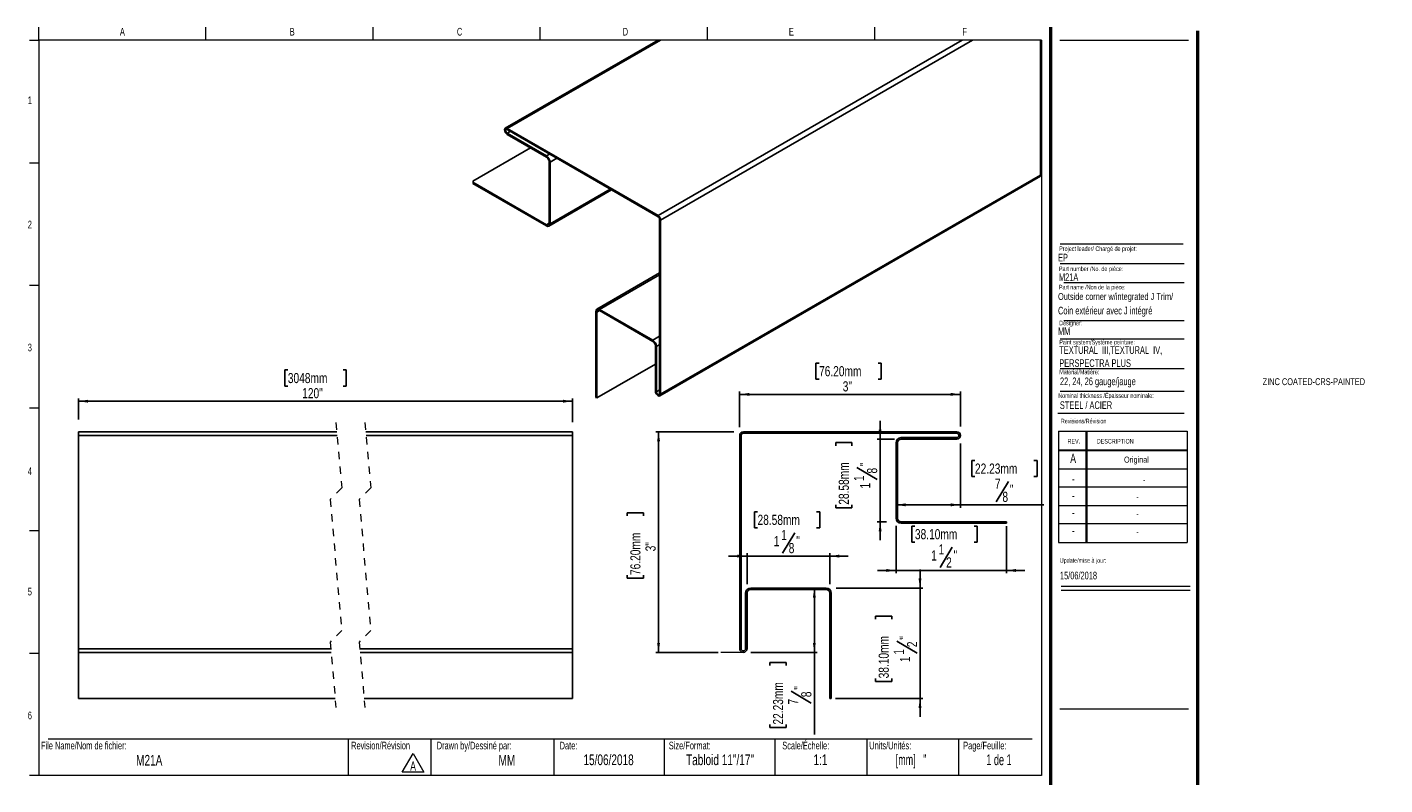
# Model space of a CAD drawing. Header units: inches. Extents: x 0.5 to 42.8, y 0.4 to 27.4.
import ezdxf

# ---------------------------------------------------------------- set-up
doc = ezdxf.new("R2010")
doc.units = ezdxf.units.IN
doc.header["$MEASUREMENT"] = 0
doc.linetypes.add('HIDDEN', pattern=[0.075, 0.05, -0.025])
doc.layers.add('FORMAT', color=7, linetype='Continuous')
doc.styles.add('SLDTEXTSTYLE0', font='TXT', dxfattribs={"width": 0.7})
doc.styles.add('SLDTEXTSTYLE1', font='TXT', dxfattribs={"width": 0.633333})
doc.styles.add('SLDTEXTSTYLE2', font='TXT', dxfattribs={"width": 0.625})
doc.styles.add('SLDTEXTSTYLE3', font='TXT', dxfattribs={"width": 0.75})
doc.dimstyles.new('SLDDIMSTYLE0', dxfattribs={"dimtxt": 0.137795, "dimasz": 0.13, "dimexe": 0, "dimexo": 0.0625, "dimgap": 0.034449, "dimtad": 1, "dimdec": 1, "dimrnd": 1e-09, "dimzin": 12, "dimdsep": 46, "dimlunit": 5, "dimtxsty": 'SLDTEXTSTYLE3', "dimsah": 1, "dimcen": 0.09, "dimadec": 0, "dimazin": 3, "dimtfac": 1, "dimtdec": 1, "dimtofl": 0, "dimtmove": 0, "dimatfit": 3, "dimfxl": 1, "dimfrac": 2, "dimtolj": 1, "dimtzin": 12, "dimarcsym": 0})
doc.dimstyles.new('SLDDIMSTYLE1', dxfattribs={"dimtxt": 0.137795, "dimasz": 0.13, "dimexe": 0, "dimexo": 0.0625, "dimgap": 0.034449, "dimtad": 1, "dimdec": 6, "dimrnd": 1e-09, "dimzin": 12, "dimdsep": 46, "dimlunit": 5, "dimtxsty": 'SLDTEXTSTYLE3', "dimsah": 1, "dimcen": 0.09, "dimadec": 0, "dimazin": 3, "dimtfac": 1, "dimtdec": 1, "dimtofl": 0, "dimtmove": 0, "dimatfit": 3, "dimfxl": 1, "dimfrac": 2, "dimtolj": 1, "dimtzin": 12, "dimarcsym": 0})
doc.dimstyles.new('SLDDIMSTYLE2', dxfattribs={"dimtxt": 0.137795, "dimasz": 0.13, "dimexe": 0, "dimexo": 0.0625, "dimgap": 0.034449, "dimtad": 1, "dimdec": 6, "dimrnd": 1e-09, "dimzin": 12, "dimdsep": 46, "dimlunit": 5, "dimtxsty": 'SLDTEXTSTYLE3', "dimsah": 1, "dimcen": 0.09, "dimadec": 0, "dimazin": 3, "dimtfac": 1, "dimtdec": 1, "dimtmove": 0, "dimatfit": 0, "dimfxl": 1, "dimfrac": 2, "dimtolj": 1, "dimtzin": 12, "dimarcsym": 0})

# ---------------------------------------------------------------- blocks, each defined once
blk = doc.blocks.new('SW_NOTE_0')
at = {"color": 0, "linetype": 'Continuous', "lineweight": 0}
for p, q in [((-0.098, 0.015), (0.049, 0.269)), ((0.049, 0.269), (0.196, 0.015)), ((0.196, 0.015), (-0.098, 0.015))]:
    blk.add_line(p, q, dxfattribs=at)
at = {"color": 0, "linetype": 'Continuous', "lineweight": 0, "insert": (0.049, 0.161), "char_height": 0.125, "attachment_point": 2, "style": 'SLDTEXTSTYLE0'}
blk.add_mtext('A', dxfattribs=at)
blk = doc.blocks.new('SW_NOTE_1')
at = {"layer": 'FORMAT', "color": 0, "char_height": 0.10417, "attachment_point": 1, "style": 'SLDTEXTSTYLE0'}
for s, insert in [('TEXTURAL  III,TEXTURAL  IV,', (0, 0.134)), ('PERSPECTRA PLUS', (0, -0.044))]:
    blk.add_mtext(s, dxfattribs=dict(at, insert=insert))
blk = doc.blocks.new('_D')
at = {"layer": 'FORMAT'}
for p, q in [((11.229, 6.126), (11.187, 6.126)), ((11.187, 6.126), (11.187, 5.908)), ((12.031, 6.126), (12.073, 6.126)), ((12.073, 6.126), (12.073, 5.908)), ((11.187, 5.908), (11.229, 5.908)), ((12.073, 5.908), (12.031, 5.908)), ((10.15, 5.255), (10.15, 5.741)), ((13.15, 5.263), (13.15, 5.741)), ((13.15, 5.701), (10.15, 5.701))]:
    blk.add_line(p, q, dxfattribs=at)
for points in [[(10.15, 5.701), (10.28, 5.681), (10.28, 5.721)], [(13.15, 5.701), (13.02, 5.721), (13.02, 5.681)]]:
    blk.add_solid(points, dxfattribs=at)
at = {"layer": 'FORMAT', "char_height": 0.1378, "attachment_point": 1, "style": 'SLDTEXTSTYLE3'}
for s, insert in [('76.20mm', (11.229, 6.085)), ('3"', (11.551, 5.879))]:
    blk.add_mtext(s, dxfattribs=dict(at, insert=insert))
blk = doc.blocks.new('_D_1')
at = {"layer": 'FORMAT'}
for p, q in [((10.072, 5.193), (9.009, 5.193)), ((9.048, 2.193), (9.048, 5.193)), ((8.623, 4.048), (8.623, 4.09)), ((8.623, 4.09), (8.842, 4.09)), ((8.842, 4.09), (8.842, 4.048)), ((8.623, 3.245), (8.623, 3.203)), ((8.623, 3.203), (8.842, 3.203)), ((8.842, 3.203), (8.842, 3.245)), ((9.856, 2.193), (9.009, 2.193))]:
    blk.add_line(p, q, dxfattribs=at)
for points in [[(9.048, 5.193), (9.028, 5.063), (9.068, 5.063)], [(9.048, 2.193), (9.068, 2.323), (9.028, 2.323)]]:
    blk.add_solid(points, dxfattribs=at)
at = {"layer": 'FORMAT', "char_height": 0.1378, "attachment_point": 1, "rotation": 90, "style": 'SLDTEXTSTYLE3'}
for s, insert in [('76.20mm', (8.664, 3.245)), ('3"', (8.87, 3.567))]:
    blk.add_mtext(s, dxfattribs=dict(at, insert=insert))
blk = doc.blocks.new('_D_2')
at = {"layer": 'FORMAT'}
for p, q in [((13.15, 5.035), (13.15, 4.16)), ((13.348, 4.803), (13.306, 4.803)), ((13.306, 4.803), (13.306, 4.584)), ((14.15, 4.803), (14.192, 4.803)), ((14.192, 4.803), (14.192, 4.584)), ((13.306, 4.584), (13.348, 4.584)), ((13.803, 4.515), (13.638, 4.24)), ((14.192, 4.584), (14.15, 4.584)), ((13.15, 4.199), (12.275, 4.199)), ((13.15, 4.199), (14.285, 4.199))]:
    blk.add_line(p, q, dxfattribs=at)
for points in [[(12.275, 4.199), (12.405, 4.179), (12.405, 4.219)], [(13.15, 4.199), (13.02, 4.219), (13.02, 4.179)]]:
    blk.add_solid(points, dxfattribs=at)
at = {"layer": 'FORMAT', "attachment_point": 1, "style": 'SLDTEXTSTYLE3'}
for s, insert, char_height in [('22.23mm', (13.348, 4.761), 0.1378), ('7', (13.619, 4.555), 0.138), ('"', (13.822, 4.475), 0.138), ('8', (13.721, 4.377), 0.138)]:
    blk.add_mtext(s, dxfattribs=dict(at, insert=insert, char_height=char_height))
blk = doc.blocks.new('_D_3')
at = {"layer": 'FORMAT'}
for p, q in [((11.165, 3.068), (11.165, 2.193)), ((10.3, 2.193), (11.204, 2.193)), ((10.562, 2.014), (10.562, 2.056)), ((10.562, 2.056), (10.78, 2.056)), ((10.78, 2.056), (10.78, 2.014)), ((11.165, 2.193), (11.165, 1.077)), ((10.849, 1.667), (11.124, 1.502)), ((10.562, 1.212), (10.562, 1.17)), ((10.562, 1.17), (10.78, 1.17)), ((10.78, 1.17), (10.78, 1.212))]:
    blk.add_line(p, q, dxfattribs=at)
for points in [[(11.165, 3.068), (11.145, 2.938), (11.185, 2.938)], [(11.165, 2.193), (11.185, 2.323), (11.145, 2.323)]]:
    blk.add_solid(points, dxfattribs=at)
at = {"layer": 'FORMAT', "attachment_point": 1, "rotation": 90, "style": 'SLDTEXTSTYLE3'}
for s, insert, char_height in [('22.23mm', (10.603, 1.212), 0.1378), ('"', (10.89, 1.686), 0.138), ('8', (10.987, 1.584), 0.138), ('7', (10.809, 1.483), 0.138)]:
    blk.add_mtext(s, dxfattribs=dict(at, insert=insert, char_height=char_height))
blk = doc.blocks.new('_D_4')
at = {"layer": 'FORMAT'}
for p, q in [((12.059, 5.093), (12.059, 5.343)), ((11.456, 5.003), (11.456, 5.045)), ((11.456, 5.045), (11.675, 5.045)), ((11.675, 5.045), (11.675, 5.003)), ((12.253, 5.093), (12.02, 5.093)), ((12.059, 5.093), (12.059, 3.968)), ((11.743, 4.707), (12.019, 4.542)), ((11.456, 4.201), (11.456, 4.159)), ((11.456, 4.159), (11.675, 4.159)), ((11.675, 4.159), (11.675, 4.201)), ((12.145, 3.968), (12.02, 3.968)), ((12.059, 3.968), (12.059, 3.718))]:
    blk.add_line(p, q, dxfattribs=at)
for points in [[(12.059, 5.093), (12.079, 5.223), (12.039, 5.223)], [(12.059, 3.968), (12.039, 3.838), (12.079, 3.838)]]:
    blk.add_solid(points, dxfattribs=at)
at = {"layer": 'FORMAT', "attachment_point": 1, "rotation": 90, "style": 'SLDTEXTSTYLE3'}
for s, insert, char_height in [('28.58mm', (11.497, 4.201), 0.1378), ('"', (11.784, 4.726), 0.138), ('1', (11.703, 4.523), 0.138), ('8', (11.881, 4.625), 0.138), ('1', (11.786, 4.421), 0.138)]:
    blk.add_mtext(s, dxfattribs=dict(at, insert=insert, char_height=char_height))
blk = doc.blocks.new('_D_5')
at = {"layer": 'FORMAT'}
for p, q in [((10.393, 4.105), (10.351, 4.105)), ((10.351, 4.105), (10.351, 3.886)), ((11.196, 4.105), (11.238, 4.105)), ((11.238, 4.105), (11.238, 3.886)), ((10.351, 3.886), (10.393, 3.886)), ((11.238, 3.886), (11.196, 3.886)), ((10.9, 3.818), (10.734, 3.542)), ((10.25, 3.119), (10.25, 3.541)), ((11.375, 3.119), (11.375, 3.541)), ((10.25, 3.502), (10, 3.502)), ((10.25, 3.502), (11.375, 3.502)), ((11.375, 3.502), (11.625, 3.502))]:
    blk.add_line(p, q, dxfattribs=at)
for points in [[(10.25, 3.502), (10.12, 3.522), (10.12, 3.482)], [(11.375, 3.502), (11.505, 3.482), (11.505, 3.522)]]:
    blk.add_solid(points, dxfattribs=at)
at = {"layer": 'FORMAT', "attachment_point": 1, "style": 'SLDTEXTSTYLE3'}
for s, insert, char_height in [('28.58mm', (10.393, 4.064), 0.1378), ('1', (10.613, 3.775), 0.138), ('1', (10.715, 3.858), 0.138), ('"', (10.919, 3.777), 0.138), ('8', (10.817, 3.68), 0.138)]:
    blk.add_mtext(s, dxfattribs=dict(at, insert=insert, char_height=char_height))
blk = doc.blocks.new('_D_6')
at = {"layer": 'FORMAT'}
for p, q in [((12.275, 3.916), (12.275, 3.268)), ((12.532, 3.91), (12.49, 3.91)), ((12.49, 3.91), (12.49, 3.691)), ((13.335, 3.91), (13.377, 3.91)), ((13.377, 3.91), (13.377, 3.691)), ((13.775, 3.909), (13.775, 3.268)), ((12.49, 3.691), (12.532, 3.691)), ((13.377, 3.691), (13.335, 3.691)), ((13.038, 3.623), (12.873, 3.348)), ((12.275, 3.307), (12.025, 3.307)), ((12.275, 3.307), (13.775, 3.307)), ((13.775, 3.307), (14.025, 3.307))]:
    blk.add_line(p, q, dxfattribs=at)
for points in [[(12.275, 3.307), (12.145, 3.327), (12.145, 3.287)], [(13.775, 3.307), (13.905, 3.287), (13.905, 3.327)]]:
    blk.add_solid(points, dxfattribs=at)
at = {"layer": 'FORMAT', "attachment_point": 1, "style": 'SLDTEXTSTYLE3'}
for s, insert, char_height in [('38.10mm', (12.532, 3.869), 0.1378), ('1', (12.752, 3.58), 0.138), ('1', (12.854, 3.663), 0.138), ('"', (13.058, 3.582), 0.138), ('2', (12.956, 3.485), 0.138)]:
    blk.add_mtext(s, dxfattribs=dict(at, insert=insert, char_height=char_height))
blk = doc.blocks.new('_D_7')
at = {"layer": 'FORMAT'}
for p, q in [((12.601, 3.068), (12.601, 3.318)), ((11.46, 3.068), (12.641, 3.068)), ((12.601, 3.068), (12.601, 1.568)), ((11.998, 2.643), (11.998, 2.685)), ((11.998, 2.685), (12.217, 2.685)), ((12.217, 2.685), (12.217, 2.643)), ((12.285, 2.347), (12.561, 2.181)), ((11.998, 1.84), (11.998, 1.798)), ((11.998, 1.798), (12.217, 1.798)), ((12.217, 1.798), (12.217, 1.84)), ((11.453, 1.568), (12.641, 1.568)), ((12.601, 1.568), (12.601, 1.318))]:
    blk.add_line(p, q, dxfattribs=at)
for points in [[(12.601, 3.068), (12.621, 3.198), (12.581, 3.198)], [(12.601, 1.568), (12.581, 1.438), (12.621, 1.438)]]:
    blk.add_solid(points, dxfattribs=at)
at = {"layer": 'FORMAT', "attachment_point": 1, "rotation": 90, "style": 'SLDTEXTSTYLE3'}
for s, insert, char_height in [('38.10mm', (12.039, 1.84), 0.1378), ('"', (12.326, 2.366), 0.138), ('1', (12.245, 2.162), 0.138), ('2', (12.424, 2.264), 0.138), ('1', (12.328, 2.061), 0.138)]:
    blk.add_mtext(s, dxfattribs=dict(at, insert=insert, char_height=char_height))
blk = doc.blocks.new('_D_8')
at = {"layer": 'FORMAT'}
for p, q in [((4.01, 6.033), (3.968, 6.033)), ((3.968, 6.033), (3.968, 5.814)), ((4.762, 6.033), (4.804, 6.033)), ((4.804, 6.033), (4.804, 5.814)), ((3.968, 5.814), (4.01, 5.814)), ((4.804, 5.814), (4.762, 5.814)), ((1.166, 5.359), (1.166, 5.647)), ((7.88, 5.608), (1.166, 5.608)), ((7.88, 5.322), (7.88, 5.647))]:
    blk.add_line(p, q, dxfattribs=at)
for points in [[(1.166, 5.608), (1.296, 5.588), (1.296, 5.628)], [(7.88, 5.608), (7.75, 5.628), (7.75, 5.588)]]:
    blk.add_solid(points, dxfattribs=at)
at = {"layer": 'FORMAT', "char_height": 0.1378, "attachment_point": 1, "style": 'SLDTEXTSTYLE3'}
for s, insert in [('3048mm', (4.01, 5.992)), ('120"', (4.205, 5.786))]:
    blk.add_mtext(s, dxfattribs=dict(at, insert=insert))

msp = doc.modelspace()

# ---------------------------------------------------------------- linework, layer by layer
at = {"color": 7, "linetype": 'Continuous', "lineweight": 18}
for p, q in [((0.6262516, 10.5170732), (0.6262516, 10.6939449)), ((2.8970849, 10.5170732), (2.8970849, 10.6939449)), ((5.1679183, 10.5170732), (5.1679183, 10.6939449)), ((7.4387516, 10.5170732), (7.4387516, 10.6939449)), ((14.2375623, 10.5186054), (9.0430081, 10.5186054)), ((9.7095849, 10.6939449), (9.7095849, 10.5170732)), ((11.9804183, 10.6939449), (11.9804183, 10.5170732)), ((14.2375623, 8.6663418), (14.2375623, 10.5186054)), ((0.5012516, 10.5170732), (0.6262516, 10.5170732)), ((14.2512516, 10.5170732), (0.6262516, 10.5170732)), ((0.6262516, 10.5170732), (0.6262516, 0.5170732)), ((14.2512516, 10.5170732), (14.2512516, 0.5170732)), ((14.5012516, 10.5170732), (16.2512516, 10.5170732)), ((0.5012516, 8.8504065), (0.6262516, 8.8504065)), ((6.5243834, 8.5985427), (6.5243834, 8.5686113)), ((14.5052809, 7.4796461), (16.192868, 7.4796461)), ((14.5578273, 7.2228331), (16.192868, 7.2228331)), ((0.5012516, 7.1837398), (0.6262516, 7.1837398)), ((14.5578273, 6.7072972), (16.192868, 6.7072972)), ((14.5052809, 6.4574028), (16.192868, 6.4574028)), ((14.5052809, 6.0531641), (16.192868, 6.0531641)), ((14.5052809, 5.7453132), (16.192868, 5.7453132)), ((0.5012516, 5.5170732), (0.6262516, 5.5170732)), ((14.4754278, 5.446808), (16.192868, 5.446808)), ((14.4811999, 5.1987495), (16.2311999, 5.1987495)), ((14.4811999, 5.1987495), (14.4811999, 3.6887495)), ((14.8561999, 5.1987495), (14.8561999, 3.6887495)), ((14.8661999, 5.1987495), (14.8661999, 3.6887495)), ((16.2311999, 5.1987495), (16.2311999, 3.6887495)), ((14.4811999, 4.9487495), (16.2311999, 4.9487495)), ((14.4811999, 4.9387495), (16.2311999, 4.9387495)), ((14.4811999, 4.6887495), (16.2311999, 4.6887495)), ((16.2311999, 4.4387495), (14.4811999, 4.4387495)), ((14.4811999, 4.1887495), (16.2311999, 4.1887495)), ((16.2311999, 3.9387495), (14.4811999, 3.9387495)), ((0.5012516, 3.8504065), (0.6262516, 3.8504065)), ((14.4811999, 3.6887495), (16.2311999, 3.6887495)), ((14.5215385, 3.094666), (16.2715385, 3.094666)), ((14.5215385, 3.0386495), (16.2715385, 3.0386495)), ((0.5012516, 2.1837398), (0.6262516, 2.1837398)), ((0.7512516, 1.0170732), (14.1262516, 1.0170732)), ((4.8316802, 1.0170732), (4.8316802, 0.5170732)), ((5.9539324, 1.0170732), (5.9539324, 0.5170732)), ((7.6262516, 1.0170732), (7.6262516, 0.5170732)), ((9.1262516, 1.0170732), (9.1262516, 0.5170732)), ((10.6262516, 1.0170732), (10.6262516, 0.5170732)), ((11.8762516, 1.0170732), (11.8762516, 0.5170732)), ((13.1262516, 1.0170732), (13.1262516, 0.5170732)), ((0.6262516, 0.5170732), (0.5012516, 0.5170732)), ((14.2512516, 0.5170732), (0.6262516, 0.5170732))]:
    msp.add_line(p, q, dxfattribs=at)
at = {"color": 7, "linetype": 'Continuous', "lineweight": 25}
for p, q in [((9.0430081, 10.5186054), (6.9649039, 9.3189423)), ((6.9899003, 9.3164689), (9.0722848, 10.5186054)), ((9.0405113, 8.1326761), (13.1735115, 10.5186054)), ((9.0758658, 8.0714382), (13.3149434, 10.5186054)), ((9.0405113, 8.1326761), (6.9899003, 9.3164689)), ((9.0405113, 8.1163458), (6.9899003, 9.3001363)), ((6.9899003, 9.2511455), (7.5237655, 8.9429496)), ((6.9899003, 9.2348129), (7.5237655, 8.9266193)), ((6.5243834, 8.5985427), (7.3082267, 9.0510475)), ((7.55912, 8.8653814), (7.55912, 8.028429)), ((7.5732608, 8.8572175), (7.5732608, 8.020265)), ((9.0758658, 5.70347), (14.2375623, 8.683254)), ((7.5237655, 8.0080108), (6.5243834, 8.5849416)), ((7.5237655, 7.9916806), (6.5243834, 8.5686113)), ((9.0655077, 5.6805785), (14.2375623, 8.6663418)), ((7.5587633, 7.9882146), (8.4106122, 8.4799764)), ((9.0617249, 5.711634), (9.0617249, 8.0796021)), ((9.0758658, 5.70347), (9.0758658, 8.0714382)), ((9.0617249, 7.3519022), (8.2100168, 6.8602225)), ((8.1955146, 5.6605195), (8.1955146, 6.8281721)), ((8.2450146, 6.8567565), (8.9697977, 6.4383483)), ((8.2450146, 6.8404263), (8.9697977, 6.4220157)), ((8.2096601, 5.6523555), (8.2096601, 6.8200081)), ((9.0051521, 6.3607802), (9.0051521, 5.7442898)), ((9.0192977, 6.3526162), (9.0192977, 5.7361258)), ((8.2096601, 5.6523555), (9.0051521, 6.1115858)), ((8.2096601, 5.6523555), (8.1955146, 5.6605195)), ((1.1660747, 5.1933174), (4.6746106, 5.1933174)), ((1.1660747, 5.1433174), (1.1660747, 5.1933174)), ((5.0683123, 5.1933174), (7.8804876, 5.1933174)), ((7.8804876, 5.1433174), (7.8804876, 5.1933174)), ((10.2002996, 5.1933174), (13.1002996, 5.1933174)), ((10.2002996, 5.1733174), (13.1002996, 5.1733174)), ((1.1660747, 5.1433174), (4.6790363, 5.1433174)), ((1.1660747, 2.2433174), (1.1660747, 5.1433174)), ((5.0727333, 5.1433174), (7.8804876, 5.1433174)), ((7.8804876, 2.2433174), (7.8804876, 5.1433174)), ((10.1502996, 2.2433174), (10.1502996, 5.1433174)), ((10.1702996, 2.2433174), (10.1702996, 5.1433174)), ((12.2752996, 5.0433174), (12.2752996, 4.0183174)), ((12.2952996, 5.0433174), (12.2952996, 4.0183174)), ((13.1002996, 5.1133174), (12.3452996, 5.1133174)), ((13.1002996, 5.0933174), (12.3452996, 5.0933174)), ((12.3452996, 3.9683174), (13.7752996, 3.9683174)), ((12.3452996, 3.9483174), (13.7752996, 3.9483174)), ((13.7752996, 3.9483174), (13.7752996, 3.9683174)), ((10.2302996, 2.9983174), (10.2302996, 2.2433174)), ((10.2502996, 2.9983174), (10.2502996, 2.2433174)), ((11.3252996, 3.0683174), (10.3002996, 3.0683174)), ((11.3252996, 3.0483174), (10.3002996, 3.0483174)), ((11.3752996, 1.5683174), (11.3752996, 2.9983174)), ((11.3952996, 1.5683174), (11.3952996, 2.9983174)), ((1.1660747, 2.1933174), (1.1660747, 2.2433174)), ((1.1660747, 2.2433174), (4.5927739, 2.2433174)), ((4.9864755, 2.2433174), (7.8804876, 2.2433174)), ((7.8804876, 2.1933174), (7.8804876, 2.2433174)), ((1.1660747, 2.1933174), (4.5971996, 2.1933174)), ((1.1660747, 1.5683175), (1.1660747, 2.1933174)), ((4.9909013, 2.1933174), (7.8804876, 2.1933174)), ((7.8804876, 1.5683175), (7.8804876, 2.1933174)), ((1.1660747, 1.5683175), (4.6524911, 1.5683175)), ((5.0461928, 1.5683175), (7.8804876, 1.5683175)), ((11.3752996, 1.5683174), (11.3952996, 1.5683174))]:
    msp.add_line(p, q, dxfattribs=at)
at = {"color": 7, "linetype": 'Continuous', "lineweight": 50}
for p, q in [((14.3762516, 10.6939449), (14.3762516, 0.3920732)), ((16.3762516, 0.3920732), (16.3762516, 10.6420732))]:
    msp.add_line(p, q, dxfattribs=at)
at = {"color": 8, "linetype": 'Continuous', "lineweight": 25}
for p, q in [((6.9899003, 9.2511455), (7.0323323, 9.2756397)), ((7.5237655, 8.9429496), (7.5661975, 8.9674462)), ((7.5732608, 8.8572175), (7.6652022, 8.9102938)), ((7.5732608, 8.020265), (8.3901026, 8.4918175)), ((7.5237655, 8.0080108), (7.55912, 8.0284219)), ((8.2450146, 6.8567565), (9.0617249, 7.3282316)), ((8.2096601, 6.8200081), (8.2450193, 6.8404216)), ((8.9697977, 6.4383483), (9.0617249, 6.4914129)), ((9.0192977, 6.3526162), (9.0617249, 6.3771081)), ((9.0192977, 5.7361258), (9.0617249, 5.7606201))]:
    msp.add_line(p, q, dxfattribs=at)
at = {"color": 7, "linetype": 'HIDDEN', "lineweight": 18}
for p, q in [((4.6635516, 5.3183174), (4.7422918, 4.4283076)), ((5.0572524, 5.3183174), (5.1359926, 4.4283076)), ((4.7422918, 4.4283076), (4.5848115, 4.2708273)), ((5.1359926, 4.4283076), (4.9785122, 4.2708273)), ((4.5848115, 4.2708273), (4.7422918, 2.4908076)), ((4.9785122, 4.2708273), (5.1359926, 2.4908076)), ((4.7422918, 2.4908076), (4.5848115, 2.3333273)), ((5.1359926, 2.4908076), (4.9785122, 2.3333273)), ((4.5848115, 2.3333273), (4.6635516, 1.4433174)), ((4.9785122, 2.3333273), (5.0572524, 1.4433174))]:
    msp.add_line(p, q, dxfattribs=at)
at = {"color": 7, "linetype": 'Continuous', "lineweight": 25, "flags": 128}
for points in [[(6.9899003, 9.3164689), (6.9763696, 9.3211716), (6.9648992, 9.3189423), (6.9572351, 9.3101212), (6.9545459, 9.2960508), (6.9572351, 9.2788734), (6.9648992, 9.2612032), (6.9763696, 9.2457318), (6.9899003, 9.2348129)], [(6.9899003, 9.3001363), (6.981781, 9.3029593), (6.9749006, 9.3016217), (6.9703012, 9.29633), (6.9686867, 9.2878868), (6.9703012, 9.2775804), (6.9749006, 9.2669783), (6.981781, 9.257695), (6.9899003, 9.2511455)], [(9.0051521, 5.7442898), (9.0078461, 5.7271124), (9.0155102, 5.7094445), (9.0269806, 5.6939732), (9.0405113, 5.6830542), (9.0540373, 5.6783516), (9.0655077, 5.6805785), (9.0731718, 5.6893996), (9.0758658, 5.70347)], [(9.0192977, 5.7361258), (9.0209122, 5.7258194), (9.0255116, 5.7152196), (9.0323919, 5.7059363), (9.0405113, 5.6993845), (9.048626, 5.6965638), (9.055511, 5.6978991), (9.0601057, 5.7031931), (9.0617249, 5.711634)]]:
    msp.add_lwpolyline(points, dxfattribs=at)
at = {"color": 7, "linetype": 'Continuous', "lineweight": 25}
for centre, radius, start, end in [((7.4658083, 8.8523359), 0.1075633, 2.601143, 57.39670512), ((7.4823703, 8.8618961), 0.0768288, 2.60011982, 57.39812604), ((8.9990776, 8.0679306), 0.0768683, 2.61537151, 57.38287435), ((7.5375672, 8.0249306), 0.0218349, 230.79533887, 9.21972463), ((7.5430883, 8.0153662), 0.0305676, 230.79240483, 9.22197019), ((9.0156395, 8.0774907), 0.0461337, 2.62315666, 57.37601719), ((8.2256912, 6.8330669), 0.0305711, 50.7962209, 189.2134487), ((8.2312129, 6.8235066), 0.0218349, 50.79533887, 189.21972463), ((8.911828, 6.3477216), 0.1075811, 2.60768796, 57.39486501), ((8.92841, 6.3572967), 0.0768212, 2.59898297, 57.40116434), ((10.2002996, 5.1433174), 0.05, 90, 180), ((10.2002996, 5.1433174), 0.03, 90, 180), ((13.1002996, 5.1433174), 0.05, 270, 90), ((13.1002996, 5.1433174), 0.03, 270, 90), ((12.3452996, 5.0433174), 0.07, 90, 180), ((12.3452996, 5.0433174), 0.05, 90, 180), ((12.3452996, 4.0183174), 0.07, 180, 270), ((12.3452996, 4.0183174), 0.05, 180, 270), ((10.3002996, 2.9983174), 0.07, 90, 180), ((10.3002996, 2.9983174), 0.05, 90, 180), ((11.3252996, 2.9983174), 0.07, 360, 90), ((11.3252996, 2.9983174), 0.05, 0, 90), ((10.2002996, 2.2433174), 0.05, 180, 360), ((10.2002996, 2.2433174), 0.03, 180, 360)]:
    msp.add_arc(centre, radius, start, end, dxfattribs=at)
at = {"layer": 'FORMAT', "color": 250, "lineweight": 18, "true_color": 0x454545}
msp.add_line((14.5052809, 7.7477891), (16.1756542, 7.7477891), dxfattribs=at)
at = {"layer": 'FORMAT', "lineweight": 18}
for p, q in [((13.1502996, 5.1433174), (13.1502996, 5.1311228)), ((10.2002996, 2.1933174), (9.8955754, 2.1933174)), ((14.5012516, 1.4265536), (16.2512516, 1.4265536))]:
    msp.add_line(p, q, dxfattribs=at)

# ---------------------------------------------------------------- block references
at = {"color": 7, "linetype": 'Continuous', "lineweight": 0}
msp.add_blockref('SW_NOTE_0', (5.6629239, 0.5500403), dxfattribs=at)
at = {"layer": 'FORMAT'}
msp.add_blockref('SW_NOTE_1', (14.4936793, 6.2219515), dxfattribs=at)

# ---------------------------------------------------------------- texts
at = {"color": 7, "linetype": 'Continuous', "lineweight": 0}
for s, insert, char_height, attachment_point, style in [('A', (1.7614258, 10.6839024), 0.1041667, 2, 'SLDTEXTSTYLE0'), ('B', (4.0695891, 10.6839024), 0.1041667, 2, 'SLDTEXTSTYLE0'), ('C', (6.3441318, 10.6839024), 0.1041667, 2, 'SLDTEXTSTYLE0'), ('D', (8.5974733, 10.6839024), 0.1041667, 2, 'SLDTEXTSTYLE0'), ('E', (10.8526565, 10.6839024), 0.1041667, 2, 'SLDTEXTSTYLE0'), ('F', (13.2074254, 10.6839024), 0.1041667, 2, 'SLDTEXTSTYLE0'), ('1', (0.5037246, 9.7518248), 0.1041667, 2, 'SLDTEXTSTYLE0'), ('2', (0.5037246, 8.0618626), 0.1041667, 2, 'SLDTEXTSTYLE0'), ('EP', (14.4770103, 7.6126145), 0.10416667, 1, 'SLDTEXTSTYLE0'), ('Project leader/ Chargé de projet:', (14.4927736, 7.7128037), 0.0625, 1, 'SLDTEXTSTYLE0'), ('Part number /No. de pièce:', (14.4892638, 7.4395042), 0.0625, 1, 'SLDTEXTSTYLE0'), ('M21A', (14.4892638, 7.3462932), 0.10416667, 1, 'SLDTEXTSTYLE0'), ('Designer:', (14.4927736, 6.7027068), 0.0625, 1, 'SLDTEXTSTYLE0'), ('MM', (14.4770103, 6.6115619), 0.10416667, 1, 'SLDTEXTSTYLE0'), ('3', (0.5037246, 6.3910002), 0.1041667, 2, 'SLDTEXTSTYLE0'), ('Paint system/Système peinture:', (14.4936793, 6.4423393), 0.0625, 1, 'SLDTEXTSTYLE0'), ('ZINC COATED-CRS-PAINTED', (17.2579034, 5.920721), 0.09375, 1, 'SLDTEXTSTYLE0'), ('Nominal thickness /Épaisseur nominale:', (14.4802784, 5.7152135), 0.0625, 1, 'SLDTEXTSTYLE0'), ('STEEL / ACIER', (14.5019361, 5.6065758), 0.104166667, 1, 'SLDTEXTSTYLE0'), ('Revisions/Révision', (14.5156012, 5.3694188), 0.0625, 1, 'SLDTEXTSTYLE0'), ('REV.', (14.6062312, 5.0951297), 0.0625, 1, 'SLDTEXTSTYLE0'), ('DESCRIPTION', (15.0041424, 5.0951297), 0.0625, 1, 'SLDTEXTSTYLE0'), ('A', (14.6820414, 4.8942809), 0.125, 2, 'SLDTEXTSTYLE0'), ('Original', (15.5419694, 4.8554617), 0.08333333, 2, 'SLDTEXTSTYLE0'), ('4', (0.5037246, 4.7085424), 0.1041667, 2, 'SLDTEXTSTYLE0'), ('-', (14.6833579, 4.6174037), 0.125, 2, 'SLDTEXTSTYLE0'), ('-', (15.6471739, 4.5785845), 0.0833333, 2, 'SLDTEXTSTYLE0'), ('-', (14.6833579, 4.3881653), 0.125, 2, 'SLDTEXTSTYLE0'), ('-', (15.5556728, 4.3493461), 0.0833333, 2, 'SLDTEXTSTYLE0'), ('-', (14.6833579, 4.1569001), 0.125, 2, 'SLDTEXTSTYLE0'), ('-', (15.5556728, 4.118081), 0.0833333, 2, 'SLDTEXTSTYLE0'), ('-', (14.6833579, 3.9142956), 0.125, 2, 'SLDTEXTSTYLE0'), ('-', (15.5556728, 3.8754764), 0.0833333, 2, 'SLDTEXTSTYLE0'), ('Update/mise à jour:', (14.5009021, 3.4746831), 0.0625, 1, 'SLDTEXTSTYLE0'), ('15/06/2018', (14.5029298, 3.2903145), 0.10416667, 1, 'SLDTEXTSTYLE0'), ('5', (0.5037246, 3.0715769), 0.1041667, 2, 'SLDTEXTSTYLE0'), ('6', (0.5037246, 1.3878409), 0.1041667, 2, 'SLDTEXTSTYLE0'), ('File Name/Nom de fichier:', (0.6549319, 0.9786785), 0.104166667, 1, 'SLDTEXTSTYLE0'), ('Revision/Révision', (4.8700984, 0.9786785), 0.104166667, 1, 'SLDTEXTSTYLE0'), ('Drawn by/Dessiné par:', (6.0332993, 0.9786785), 0.104166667, 1, 'SLDTEXTSTYLE0'), ('Date:', (7.7035091, 0.9786785), 0.10416667, 1, 'SLDTEXTSTYLE0'), ('Size/Format:', (9.1875093, 0.9786785), 0.104166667, 1, 'SLDTEXTSTYLE0'), ('Scale/Échelle:', (10.7293877, 0.9786785), 0.104166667, 1, 'SLDTEXTSTYLE0'), ('Units/Unités:', (11.9111167, 0.9786785), 0.104166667, 1, 'SLDTEXTSTYLE0'), ('Page/Feuille:', (13.1879976, 0.9786785), 0.104166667, 1, 'SLDTEXTSTYLE0'), ('M21A', (2.1262718, 0.7993968), 0.14583333, 2, 'SLDTEXTSTYLE0'), ('MM', (6.9863934, 0.7993968), 0.14583333, 2, 'SLDTEXTSTYLE0'), ('15/06/2018', (8.3687858, 0.805962), 0.14583333, 2, 'SLDTEXTSTYLE0'), ('Tabloid 11"/17"', (9.8831067, 0.805962), 0.145833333, 2, 'SLDTEXTSTYLE0'), ('1:1', (11.2474421, 0.805962), 0.14583333, 2, 'SLDTEXTSTYLE0'), ('[mm]   "', (12.4789981, 0.805962), 0.14583333, 2, 'SLDTEXTSTYLE2'), ('1 de 1', (13.6742198, 0.805962), 0.14583333, 2, 'SLDTEXTSTYLE1')]:
    msp.add_mtext(s, dxfattribs=dict(at, insert=insert, char_height=char_height, attachment_point=attachment_point, style=style))
at = {"layer": 'FORMAT', "attachment_point": 1, "style": 'SLDTEXTSTYLE0'}
for s, insert, char_height in [('Part name /Non de la pièce:', (14.4892638, 7.1904184), 0.0625), ('Outside corner w/integrated J Trim/', (14.4770103, 7.0789467), 0.09375), ('Coin extérieur avec J intégré', (14.4770103, 6.8922265), 0.104166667), ('Material/Matière:', (14.4936793, 6.0368173), 0.0625), ('22, 24, 26 gauge/jauge', (14.503118, 5.9304258), 0.104166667)]:
    msp.add_mtext(s, dxfattribs=dict(at, insert=insert, char_height=char_height))

# ---------------------------------------------------------------- dimensions: what is measured, and where the dimension line sits
at = {"layer": 'FORMAT'}
for base, p1, p2, dimstyle, picture, middle in [((10.1502996, 5.7014658), (13.1502996, 5.1433174), (10.1502996, 5.1433174), 'SLDDIMSTYLE0', '_D', (11.6300541, 5.7014658)), ((12.2752996, 4.1994177), (13.1502996, 5.1311228), (12.2752996, 4.0183174), 'SLDDIMSTYLE1', '_D_2', (13.7490167, 4.1994177)), ((11.3752996, 3.5019018), (10.2502996, 2.9983174), (11.3752996, 2.9983174), 'SLDDIMSTYLE2', '_D_5', (10.7945262, 3.5019018))]:
    dim = msp.add_linear_dim(base=base, p1=p1, p2=p2, dimstyle=dimstyle, dxfattribs=at)
    dim.commit()
    dim.dimension.update_dxf_attribs({"geometry": picture, "text_midpoint": middle, "dimtype": 160})
dim = msp.add_linear_dim(base=(1.1660766, 5.6079901), p1=(7.8804856, 5.1933174), p2=(1.1660766, 5.1933174), text='120"', dimstyle='SLDDIMSTYLE0', dxfattribs=at)
dim.commit()
dim.dimension.update_dxf_attribs({"geometry": '_D_8', "text_midpoint": (4.3859146, 5.6079901), "dimtype": 160})
for base, p1, p2, angle, dimstyle, picture, middle in [((9.0479374, 5.1933174), (9.8955754, 2.1933174), (10.2002996, 5.1933174), 90, 'SLDDIMSTYLE0', '_D_1', (9.0479374, 3.6464271)), ((12.059012, 3.9683174), (12.3452996, 5.0933174), (12.3452996, 3.9683174), 90, 'SLDDIMSTYLE2', '_D_4', (12.059012, 4.6021525)), ((13.7752996, 3.3071493), (12.2752996, 4.0183174), (13.7752996, 3.9483174), 0, 'SLDDIMSTYLE2', '_D_6', (12.9332693, 3.3071493)), ((12.6012839, 1.5683174), (11.3252996, 3.0683174), (11.3952996, 1.5683174), 90, 'SLDDIMSTYLE2', '_D_7', (12.6012839, 2.2416807)), ((11.164808, 2.1933174), (11.3252996, 3.0683174), (10.2002996, 2.1933174), 90, 'SLDDIMSTYLE1', '_D_3', (11.164808, 1.6128922))]:
    dim = msp.add_linear_dim(base=base, p1=p1, p2=p2, angle=angle, dimstyle=dimstyle, dxfattribs=at)
    dim.commit()
    dim.dimension.update_dxf_attribs({"geometry": picture, "text_midpoint": middle, "dimtype": 160})

doc.saveas('drawing.dxf')
